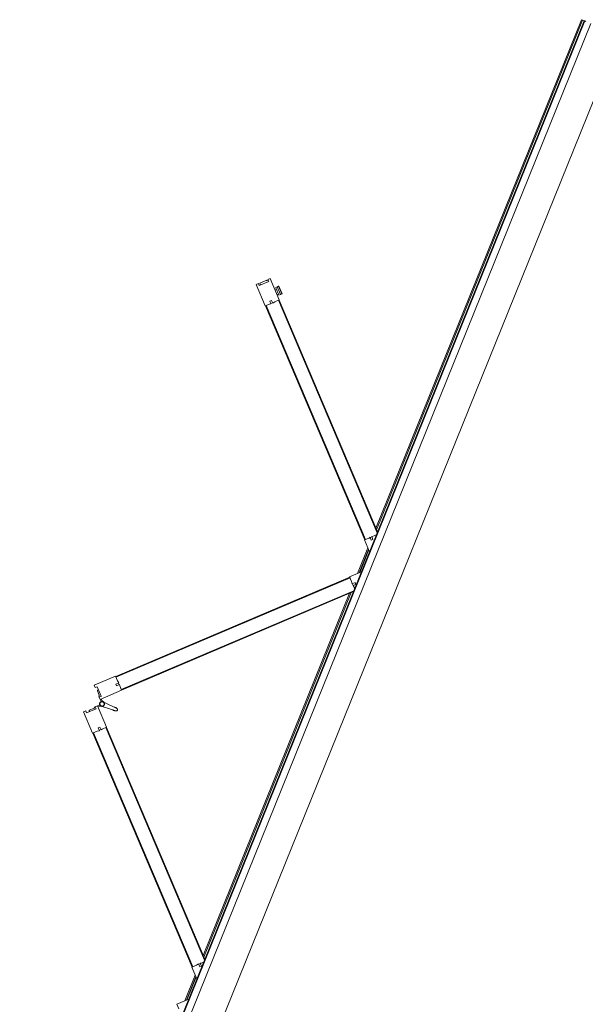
# Model space of a CAD drawing. Header units: millimetres. Extents: x 1512 to 2105, y 794 to 1149.
# Tile 126 of 256: x 1673.3 to 1675.15, y 1072.95 to 1076.16. Entities that reach past the tile are written whole.
import ezdxf

# ---------------------------------------------------------------- set-up
doc = ezdxf.new("R2010")
doc.units = ezdxf.units.MM
doc.layers.add('A-DOOR', color=31, linetype='Continuous', lineweight=9)

# ---------------------------------------------------------------- blocks, each defined once
blk = doc.blocks.new('5-panel_Bi-fold_external_door_10806 - Type 1-225860-همکف')
at = {"layer": 'A-DOOR'}
for p, q in [((-0.1205, 0.7449), (-0.1742, 0.6912)), ((-0.1148, 0.7393), (-0.1205, 0.7449)), ((-0.1198, 0.7343), (-0.1148, 0.7393)), ((-0.0274, 0.7449), (-0.033, 0.7393)), ((-0.033, 0.7393), (-0.0281, 0.7343)), ((0.0264, 0.6912), (-0.0274, 0.7449)), ((1.3827, 0.745), (1.3289, 0.6912)), ((1.3884, 0.7393), (1.3827, 0.745)), ((1.3834, 0.7343), (1.3884, 0.7393)), ((-0.1389, 0.6558), (-0.0851, 0.7096)), ((-0.0957, 0.7103), (-0.1198, 0.7343)), ((-0.1103, 0.7284), (-0.112, 0.7266)), ((-0.1103, 0.7284), (-0.112, 0.7266)), ((-0.1103, 0.7284), (-0.112, 0.7266)), ((-0.097, 0.7173), (-0.1081, 0.7284)), ((-0.0908, 0.7153), (-0.0957, 0.7103)), ((-0.0909, 0.7151), (-0.0924, 0.7165)), ((-0.0851, 0.7096), (-0.0908, 0.7153)), ((-0.0879, 0.7068), (-0.0837, 0.7025)), ((-0.0797, 0.7039), (-0.0853, 0.7094)), ((-0.0625, 0.7094), (-0.0681, 0.7039)), ((-0.0642, 0.7025), (-0.0599, 0.7068)), ((-0.0571, 0.7153), (-0.0627, 0.7096)), ((-0.0627, 0.7096), (-0.009, 0.6558)), ((-0.0521, 0.7103), (-0.0571, 0.7153)), ((-0.0554, 0.7165), (-0.0569, 0.7151)), ((-0.0281, 0.7343), (-0.0521, 0.7103)), ((-0.0397, 0.7284), (-0.0508, 0.7173)), ((-0.0358, 0.7266), (-0.0376, 0.7284)), ((-0.0358, 0.7266), (-0.0376, 0.7284)), ((-0.0358, 0.7266), (-0.0376, 0.7284)), ((1.3643, 0.6559), (1.418, 0.7096)), ((1.4074, 0.7103), (1.3834, 0.7343)), ((1.3912, 0.7354), (1.3868, 0.731)), ((1.4085, 0.7181), (1.3912, 0.7354)), ((1.4069, 0.7165), (1.4085, 0.7181)), ((1.4103, 0.7131), (1.4069, 0.7165)), ((1.4124, 0.7153), (1.4074, 0.7103)), ((1.418, 0.7096), (1.4124, 0.7153)), ((-0.7598, 0.1042), (-0.1735, 0.6905)), ((-0.7584, 0.1027), (-0.1721, 0.6891)), ((-0.1742, 0.6912), (-0.1627, 0.6797)), ((-0.1735, 0.6905), (-0.1721, 0.6891)), ((-0.1627, 0.6797), (-0.158, 0.6731)), ((-0.158, 0.6731), (-0.1507, 0.6804)), ((-0.1464, 0.6762), (-0.1536, 0.6691)), ((-0.1507, 0.6804), (-0.1464, 0.6762)), ((-0.0812, 0.695), (-0.0779, 0.648)), ((-0.0699, 0.648), (-0.0666, 0.695)), ((-0.0674, 0.7031), (-0.0676, 0.7033)), ((-0.0674, 0.7031), (-0.0676, 0.7033)), ((-0.0674, 0.7031), (-0.0676, 0.7033)), ((-0.0674, 0.7031), (-0.0676, 0.7033)), ((-0.0674, 0.7031), (-0.0676, 0.7033)), ((-0.0674, 0.7031), (-0.0676, 0.7033)), ((-0.0674, 0.7031), (-0.0676, 0.7033)), ((-0.0674, 0.7031), (-0.0676, 0.7033)), ((-0.0674, 0.7031), (-0.0676, 0.7033)), ((-0.0014, 0.6762), (0.0029, 0.6804)), ((0.0057, 0.6691), (-0.0014, 0.6762)), ((0.0029, 0.6804), (0.0102, 0.6731)), ((0.0102, 0.6731), (0.0148, 0.6797)), ((0.0148, 0.6797), (0.0264, 0.6912)), ((0.0243, 0.6891), (0.0257, 0.6905)), ((0.0243, 0.6891), (0.6106, 0.1027)), ((0.0257, 0.6905), (0.612, 0.1042)), ((1.3297, 0.6905), (0.7433, 0.1042)), ((1.3311, 0.6891), (0.7447, 0.1028)), ((1.3289, 0.6912), (1.3401, 0.6801)), ((1.3297, 0.6905), (1.3311, 0.6891)), ((1.3401, 0.6801), (1.3422, 0.6765)), ((1.3422, 0.6765), (1.3493, 0.6836)), ((1.3429, 0.6773), (1.3472, 0.673)), ((1.3535, 0.6794), (1.3462, 0.672)), ((1.3493, 0.6836), (1.3535, 0.6794)), ((1.3943, 0.6788), (1.381, 0.6655)), ((1.4015, 0.6781), (1.3824, 0.659)), ((1.3855, 0.6559), (1.4046, 0.675)), ((1.3855, 0.6559), (1.4046, 0.675)), ((1.3943, 0.6788), (1.3907, 0.6823)), ((1.3943, 0.6788), (1.3976, 0.682)), ((1.3976, 0.682), (1.4015, 0.6781)), ((1.4015, 0.6781), (1.4024, 0.6772)), ((1.4024, 0.6772), (1.4046, 0.675)), ((1.4046, 0.675), (1.4052, 0.6744)), ((-0.7235, 0.0755), (-0.141, 0.658)), ((-0.7207, 0.0755), (-0.1396, 0.6566)), ((-0.1571, 0.6741), (-0.1528, 0.6698)), ((-0.1536, 0.6691), (-0.15, 0.667)), ((-0.15, 0.667), (-0.1389, 0.6558)), ((-0.141, 0.658), (-0.1396, 0.6566)), ((-0.0796, 0.6523), (-0.0777, 0.647)), ((-0.0796, 0.6523), (-0.0779, 0.648)), ((-0.0777, 0.647), (-0.0796, 0.6523)), ((-0.0777, 0.647), (-0.0779, 0.648)), ((-0.0701, 0.647), (-0.0683, 0.6523)), ((-0.0683, 0.6523), (-0.0701, 0.647)), ((-0.0701, 0.647), (-0.07, 0.6474)), ((-0.0683, 0.6523), (-0.0699, 0.648)), ((-0.009, 0.6558), (0.0022, 0.667)), ((-0.0083, 0.6566), (-0.0069, 0.658)), ((-0.0083, 0.6566), (0.5728, 0.0755)), ((-0.0069, 0.658), (0.5757, 0.0755)), ((0.0022, 0.667), (0.0057, 0.6691)), ((0.005, 0.6698), (0.0092, 0.6741)), ((1.3622, 0.658), (0.7797, 0.0755)), ((1.3636, 0.6566), (0.7825, 0.0755)), ((1.3462, 0.672), (1.3528, 0.6674)), ((1.3528, 0.6674), (1.3643, 0.6559)), ((1.3622, 0.658), (1.3636, 0.6566)), ((1.3775, 0.669), (1.381, 0.6655)), ((1.3785, 0.6629), (1.381, 0.6655)), ((1.3824, 0.659), (1.3785, 0.6629)), ((1.3833, 0.6581), (1.3824, 0.659)), ((1.3855, 0.6559), (1.3833, 0.6581)), ((1.3861, 0.6553), (1.3855, 0.6559)), ((1.3861, 0.6553), (1.4052, 0.6744)), ((-0.8905, 0.1049), (-0.902, 0.0933)), ((-0.861, 0.0755), (-0.8905, 0.1049)), ((-0.7605, 0.1049), (-0.7899, 0.0755)), ((-0.749, 0.0933), (-0.7605, 0.1049)), ((-0.7584, 0.1027), (-0.7598, 0.1042)), ((0.6127, 0.1049), (0.6012, 0.0933)), ((0.612, 0.1042), (0.6106, 0.1027)), ((0.6421, 0.0755), (0.6127, 0.1049)), ((0.7426, 0.1049), (0.7132, 0.0755)), ((0.7538, 0.0937), (0.7426, 0.1049)), ((0.7447, 0.1028), (0.7433, 0.1042)), ((2.581, 0.0759), (-2.331, 0.0759)), ((2.581, 0.0737), (-2.331, 0.0737)), ((-0.7803, 0.0851), (-0.8707, 0.0851)), ((-0.8667, 0.0811), (-0.7843, 0.0811)), ((-0.788, 0.0796), (-0.863, 0.0796)), ((-0.7498, 0.0814), (-0.7424, 0.0887)), ((-0.7455, 0.0771), (-0.7498, 0.0814)), ((-0.7424, 0.0887), (-0.749, 0.0933)), ((-0.7384, 0.0842), (-0.7455, 0.0771)), ((-0.7391, 0.0835), (-0.7434, 0.0877)), ((-0.7363, 0.0807), (-0.7384, 0.0842)), ((-0.7311, 0.0755), (-0.7363, 0.0807)), ((-0.715, 0.0811), (0.5672, 0.0811)), ((0.5632, 0.0851), (-0.711, 0.0851)), ((0.5885, 0.0807), (0.5833, 0.0755)), ((0.5906, 0.0842), (0.5885, 0.0807)), ((0.5977, 0.0771), (0.5906, 0.0842)), ((0.5956, 0.0877), (0.5913, 0.0835)), ((0.6012, 0.0933), (0.5946, 0.0887)), ((0.5946, 0.0887), (0.6019, 0.0814)), ((0.6019, 0.0814), (0.5977, 0.0771)), ((0.7228, 0.0851), (0.6325, 0.0851)), ((0.6365, 0.0811), (0.7188, 0.0811)), ((0.7152, 0.0796), (0.6402, 0.0796)), ((0.7502, 0.0846), (0.7573, 0.0917)), ((0.7545, 0.0803), (0.7502, 0.0846)), ((0.7573, 0.0917), (0.7538, 0.0937)), ((0.7618, 0.0877), (0.7545, 0.0803)), ((0.7608, 0.0867), (0.7566, 0.0909)), ((0.7664, 0.0811), (0.7618, 0.0877)), ((0.772, 0.0755), (0.7664, 0.0811)), ((0.7881, 0.0811), (2.581, 0.0811)), ((2.581, 0.0851), (0.7921, 0.0851)), ((2.581, 0.0851), (2.581, 0.0811)), ((2.581, 0.0811), (2.581, 0.0801)), ((2.581, 0.0801), (2.581, 0.0755)), ((2.581, 0.0759), (2.581, 0.0755)), ((2.581, 0.0755), (2.581, 0.0743)), ((2.581, 0.0743), (2.581, 0.0737)), ((2.581, 0.0737), (2.581, 0.0693)), ((-2.331, 0.0516), (2.581, 0.0516)), ((-2.331, -0.05), (2.581, -0.05))]:
    blk.add_line(p, q, dxfattribs=at)
at = {"layer": 'A-DOOR', "flags": 128}
for points in [[(-0.0739, 0.7063), (-0.0742, 0.7063), (-0.0746, 0.7063), (-0.0749, 0.7063), (-0.0752, 0.7062), (-0.0755, 0.7062), (-0.0758, 0.7061), (-0.0761, 0.706), (-0.0764, 0.7059), (-0.0767, 0.7058), (-0.077, 0.7057), (-0.0773, 0.7056), (-0.0776, 0.7054), (-0.0779, 0.7053), (-0.0782, 0.7051), (-0.0784, 0.7049), (-0.0787, 0.7048), (-0.0789, 0.7046), (-0.0792, 0.7044), (-0.0794, 0.7041), (-0.0797, 0.7039), (-0.0799, 0.7037), (-0.0801, 0.7034), (-0.0803, 0.7032), (-0.0805, 0.7029), (-0.0806, 0.7027), (-0.0808, 0.7024), (-0.081, 0.7021), (-0.0811, 0.7018), (-0.0812, 0.7015), (-0.0814, 0.7012), (-0.0815, 0.7009), (-0.0816, 0.7006), (-0.0817, 0.7003), (-0.0817, 0.7), (-0.0818, 0.6997), (-0.0818, 0.6994), (-0.0819, 0.6991), (-0.0819, 0.6987), (-0.0819, 0.6984), (-0.0819, 0.6981), (-0.0819, 0.6978), (-0.0819, 0.6975), (-0.0818, 0.6972), (-0.0818, 0.6968), (-0.0817, 0.6965), (-0.0816, 0.6962), (-0.0815, 0.6959), (-0.0814, 0.6956), (-0.0813, 0.6953), (-0.0812, 0.695), (-0.0811, 0.6947), (-0.0809, 0.6944), (-0.0807, 0.6942), (-0.0806, 0.6939), (-0.0804, 0.6936), (-0.0802, 0.6934), (-0.08, 0.6931), (-0.0798, 0.6929), (-0.0796, 0.6927), (-0.0793, 0.6924), (-0.0791, 0.6922), (-0.0788, 0.692), (-0.0786, 0.6918), (-0.0783, 0.6917), (-0.078, 0.6915), (-0.0778, 0.6913), (-0.0775, 0.6912), (-0.0772, 0.691)], [(-0.0739, 0.7063), (-0.0742, 0.7063), (-0.0746, 0.7063), (-0.0749, 0.7063), (-0.0752, 0.7062), (-0.0755, 0.7062), (-0.0758, 0.7061), (-0.0761, 0.706), (-0.0764, 0.7059), (-0.0767, 0.7058), (-0.077, 0.7057), (-0.0773, 0.7056), (-0.0776, 0.7054), (-0.0779, 0.7053), (-0.0782, 0.7051), (-0.0784, 0.7049), (-0.0787, 0.7048), (-0.0789, 0.7046), (-0.0792, 0.7044), (-0.0794, 0.7041), (-0.0797, 0.7039), (-0.0799, 0.7037), (-0.0801, 0.7034), (-0.0803, 0.7032), (-0.0805, 0.7029), (-0.0806, 0.7027), (-0.0808, 0.7024), (-0.081, 0.7021), (-0.0811, 0.7018), (-0.0812, 0.7015), (-0.0814, 0.7012), (-0.0815, 0.7009), (-0.0816, 0.7006), (-0.0817, 0.7003), (-0.0817, 0.7), (-0.0818, 0.6997), (-0.0818, 0.6994), (-0.0819, 0.6991), (-0.0819, 0.6987), (-0.0819, 0.6984), (-0.0819, 0.6981), (-0.0819, 0.6978), (-0.0819, 0.6975), (-0.0818, 0.6972), (-0.0818, 0.6968), (-0.0817, 0.6965), (-0.0816, 0.6962), (-0.0815, 0.6959), (-0.0814, 0.6956), (-0.0813, 0.6953), (-0.0812, 0.695), (-0.0811, 0.6947), (-0.0809, 0.6944), (-0.0807, 0.6942), (-0.0806, 0.6939), (-0.0804, 0.6936), (-0.0802, 0.6934), (-0.08, 0.6931), (-0.0798, 0.6929), (-0.0796, 0.6927), (-0.0793, 0.6924), (-0.0791, 0.6922), (-0.0788, 0.692), (-0.0786, 0.6918), (-0.0783, 0.6917), (-0.078, 0.6915), (-0.0778, 0.6913), (-0.0775, 0.6912), (-0.0772, 0.691), (-0.0769, 0.6909), (-0.0766, 0.6908), (-0.0763, 0.6907), (-0.076, 0.6906), (-0.0757, 0.6905), (-0.0754, 0.6905), (-0.075, 0.6904), (-0.0747, 0.6904), (-0.0744, 0.6904), (-0.0741, 0.6903), (-0.0739, 0.6903)], [(-0.0739, 0.7063), (-0.0742, 0.7063), (-0.0746, 0.7063), (-0.0749, 0.7063), (-0.0752, 0.7062), (-0.0755, 0.7062), (-0.0758, 0.7061), (-0.0761, 0.706), (-0.0764, 0.7059), (-0.0767, 0.7058), (-0.077, 0.7057), (-0.0773, 0.7056), (-0.0776, 0.7054), (-0.0779, 0.7053), (-0.0782, 0.7051), (-0.0784, 0.7049), (-0.0787, 0.7048), (-0.0789, 0.7046), (-0.0792, 0.7044), (-0.0794, 0.7041), (-0.0797, 0.7039), (-0.0799, 0.7037), (-0.0801, 0.7034), (-0.0803, 0.7032), (-0.0805, 0.7029), (-0.0806, 0.7027), (-0.0808, 0.7024), (-0.081, 0.7021), (-0.0811, 0.7018), (-0.0812, 0.7015), (-0.0814, 0.7012), (-0.0815, 0.7009), (-0.0816, 0.7006), (-0.0817, 0.7003), (-0.0817, 0.7), (-0.0818, 0.6997), (-0.0818, 0.6994), (-0.0819, 0.6991), (-0.0819, 0.6987), (-0.0819, 0.6984), (-0.0819, 0.6981), (-0.0819, 0.6978), (-0.0819, 0.6975), (-0.0818, 0.6972), (-0.0818, 0.6968), (-0.0817, 0.6965), (-0.0816, 0.6962), (-0.0815, 0.6959), (-0.0814, 0.6956), (-0.0813, 0.6953), (-0.0812, 0.695), (-0.0811, 0.6947), (-0.0809, 0.6944), (-0.0807, 0.6942), (-0.0806, 0.6939), (-0.0804, 0.6936), (-0.0802, 0.6934), (-0.08, 0.6931), (-0.0798, 0.6929), (-0.0796, 0.6927), (-0.0793, 0.6924), (-0.0791, 0.6922), (-0.0788, 0.692), (-0.0786, 0.6918), (-0.0783, 0.6917), (-0.078, 0.6915), (-0.0778, 0.6913), (-0.0775, 0.6912), (-0.0772, 0.691)], [(-0.0739, 0.7063), (-0.0742, 0.7063), (-0.0746, 0.7063), (-0.0749, 0.7063), (-0.0752, 0.7062), (-0.0755, 0.7062), (-0.0758, 0.7061), (-0.0761, 0.706), (-0.0764, 0.7059), (-0.0767, 0.7058), (-0.077, 0.7057), (-0.0773, 0.7056), (-0.0776, 0.7054), (-0.0779, 0.7053), (-0.0782, 0.7051), (-0.0784, 0.7049), (-0.0787, 0.7048), (-0.0789, 0.7046), (-0.0792, 0.7044), (-0.0794, 0.7041), (-0.0797, 0.7039), (-0.0799, 0.7037), (-0.0801, 0.7034), (-0.0803, 0.7032), (-0.0805, 0.7029), (-0.0806, 0.7027), (-0.0808, 0.7024), (-0.081, 0.7021), (-0.0811, 0.7018), (-0.0812, 0.7015), (-0.0814, 0.7012), (-0.0815, 0.7009), (-0.0816, 0.7006), (-0.0817, 0.7003), (-0.0817, 0.7), (-0.0818, 0.6997), (-0.0818, 0.6994), (-0.0819, 0.6991), (-0.0819, 0.6987), (-0.0819, 0.6984), (-0.0819, 0.6981), (-0.0819, 0.6978), (-0.0819, 0.6975), (-0.0818, 0.6972), (-0.0818, 0.6968), (-0.0817, 0.6965), (-0.0816, 0.6962), (-0.0815, 0.6959), (-0.0814, 0.6956), (-0.0813, 0.6953), (-0.0812, 0.695), (-0.0811, 0.6947), (-0.0809, 0.6944), (-0.0807, 0.6942), (-0.0806, 0.6939), (-0.0804, 0.6936), (-0.0802, 0.6934), (-0.08, 0.6931), (-0.0798, 0.6929), (-0.0796, 0.6927), (-0.0793, 0.6924), (-0.0791, 0.6922), (-0.0788, 0.692), (-0.0786, 0.6918), (-0.0783, 0.6917), (-0.078, 0.6915), (-0.0778, 0.6913), (-0.0775, 0.6912), (-0.0772, 0.691)], [(-0.0739, 0.7063), (-0.0742, 0.7063), (-0.0746, 0.7063), (-0.0749, 0.7063), (-0.0752, 0.7062), (-0.0755, 0.7062), (-0.0758, 0.7061), (-0.0761, 0.706), (-0.0764, 0.7059), (-0.0767, 0.7058), (-0.077, 0.7057), (-0.0773, 0.7056), (-0.0776, 0.7054), (-0.0779, 0.7053), (-0.0782, 0.7051), (-0.0784, 0.7049), (-0.0787, 0.7048), (-0.0789, 0.7046), (-0.0792, 0.7044), (-0.0794, 0.7041), (-0.0797, 0.7039), (-0.0799, 0.7037), (-0.0801, 0.7034), (-0.0803, 0.7032), (-0.0805, 0.7029), (-0.0806, 0.7027), (-0.0808, 0.7024), (-0.081, 0.7021), (-0.0811, 0.7018), (-0.0812, 0.7015), (-0.0814, 0.7012), (-0.0815, 0.7009), (-0.0816, 0.7006), (-0.0817, 0.7003), (-0.0817, 0.7), (-0.0818, 0.6997), (-0.0818, 0.6994), (-0.0819, 0.6991), (-0.0819, 0.6987), (-0.0819, 0.6984), (-0.0819, 0.6981), (-0.0819, 0.6978), (-0.0819, 0.6975), (-0.0818, 0.6972), (-0.0818, 0.6968), (-0.0817, 0.6965), (-0.0816, 0.6962), (-0.0815, 0.6959), (-0.0814, 0.6956), (-0.0813, 0.6953), (-0.0812, 0.695), (-0.0811, 0.6947), (-0.0809, 0.6944), (-0.0807, 0.6942), (-0.0806, 0.6939), (-0.0804, 0.6936), (-0.0802, 0.6934), (-0.08, 0.6931), (-0.0798, 0.6929), (-0.0796, 0.6927), (-0.0793, 0.6924), (-0.0791, 0.6922), (-0.0788, 0.692), (-0.0786, 0.6918), (-0.0783, 0.6917), (-0.078, 0.6915), (-0.0778, 0.6913), (-0.0775, 0.6912), (-0.0772, 0.691)], [(-0.0808, 0.7024), (-0.081, 0.7021), (-0.0811, 0.7018), (-0.0812, 0.7015), (-0.0814, 0.7012), (-0.0815, 0.7009), (-0.0816, 0.7006), (-0.0817, 0.7003), (-0.0817, 0.7), (-0.0818, 0.6997), (-0.0818, 0.6994), (-0.0819, 0.6991), (-0.0819, 0.6987), (-0.0819, 0.6984), (-0.0819, 0.6981), (-0.0819, 0.6978), (-0.0819, 0.6975), (-0.0818, 0.6972), (-0.0818, 0.6968), (-0.0817, 0.6965), (-0.0816, 0.6962), (-0.0815, 0.6959), (-0.0814, 0.6956), (-0.0813, 0.6953)], [(-0.081, 0.7021), (-0.0811, 0.7018), (-0.0812, 0.7015), (-0.0814, 0.7012), (-0.0815, 0.7009), (-0.0816, 0.7006), (-0.0817, 0.7003), (-0.0817, 0.7), (-0.0818, 0.6997), (-0.0818, 0.6994), (-0.0819, 0.6991), (-0.0819, 0.6987), (-0.0819, 0.6984), (-0.0819, 0.6981), (-0.0819, 0.6978), (-0.0819, 0.6975), (-0.0818, 0.6972), (-0.0818, 0.6968), (-0.0817, 0.6965), (-0.0816, 0.6962), (-0.0815, 0.6959), (-0.0814, 0.6956), (-0.0813, 0.6953)], [(-0.081, 0.7021), (-0.0811, 0.7018), (-0.0812, 0.7015), (-0.0814, 0.7012), (-0.0815, 0.7009), (-0.0816, 0.7006), (-0.0817, 0.7003), (-0.0817, 0.7), (-0.0818, 0.6997), (-0.0818, 0.6994), (-0.0819, 0.6991), (-0.0819, 0.6987), (-0.0819, 0.6984), (-0.0819, 0.6981), (-0.0819, 0.6978), (-0.0819, 0.6975), (-0.0818, 0.6972), (-0.0818, 0.6968), (-0.0817, 0.6965), (-0.0816, 0.6962), (-0.0815, 0.6959), (-0.0814, 0.6956), (-0.0813, 0.6953)], [(-0.081, 0.7021), (-0.0811, 0.7018), (-0.0812, 0.7015), (-0.0814, 0.7012), (-0.0815, 0.7009), (-0.0816, 0.7006), (-0.0817, 0.7003), (-0.0817, 0.7), (-0.0818, 0.6997), (-0.0818, 0.6994), (-0.0819, 0.6991), (-0.0819, 0.6987), (-0.0819, 0.6984), (-0.0819, 0.6981), (-0.0819, 0.6978), (-0.0819, 0.6975), (-0.0818, 0.6972), (-0.0818, 0.6968), (-0.0817, 0.6965), (-0.0816, 0.6962), (-0.0815, 0.6959), (-0.0814, 0.6956), (-0.0813, 0.6953)], [(-0.081, 0.7021), (-0.0811, 0.7018), (-0.0812, 0.7015), (-0.0814, 0.7012), (-0.0815, 0.7009), (-0.0816, 0.7006), (-0.0817, 0.7003), (-0.0817, 0.7), (-0.0818, 0.6997), (-0.0818, 0.6994), (-0.0819, 0.6991), (-0.0819, 0.6987), (-0.0819, 0.6984), (-0.0819, 0.6981), (-0.0819, 0.6978), (-0.0819, 0.6975), (-0.0818, 0.6972), (-0.0818, 0.6968), (-0.0817, 0.6965), (-0.0816, 0.6962), (-0.0815, 0.6959), (-0.0814, 0.6956), (-0.0813, 0.6953)], [(-0.081, 0.7021), (-0.0811, 0.7018), (-0.0812, 0.7015), (-0.0814, 0.7012), (-0.0815, 0.7009), (-0.0816, 0.7006), (-0.0817, 0.7003), (-0.0817, 0.7), (-0.0818, 0.6997), (-0.0818, 0.6994), (-0.0819, 0.6991), (-0.0819, 0.6987), (-0.0819, 0.6984), (-0.0819, 0.6981), (-0.0819, 0.6978), (-0.0819, 0.6975), (-0.0818, 0.6972), (-0.0818, 0.6968), (-0.0817, 0.6965), (-0.0816, 0.6962), (-0.0815, 0.6959), (-0.0814, 0.6956), (-0.0813, 0.6953)], [(-0.081, 0.7021), (-0.0811, 0.7018), (-0.0812, 0.7015), (-0.0814, 0.7012), (-0.0815, 0.7009), (-0.0816, 0.7006), (-0.0817, 0.7003), (-0.0817, 0.7), (-0.0818, 0.6997), (-0.0818, 0.6994), (-0.0819, 0.6991), (-0.0819, 0.6987), (-0.0819, 0.6984), (-0.0819, 0.6981), (-0.0819, 0.6978), (-0.0819, 0.6975), (-0.0818, 0.6972), (-0.0818, 0.6968), (-0.0817, 0.6965), (-0.0816, 0.6962), (-0.0815, 0.6959), (-0.0814, 0.6956), (-0.0813, 0.6953)], [(-0.081, 0.7021), (-0.0811, 0.7018), (-0.0812, 0.7015), (-0.0814, 0.7012), (-0.0815, 0.7009), (-0.0816, 0.7006), (-0.0817, 0.7003), (-0.0817, 0.7), (-0.0818, 0.6997), (-0.0818, 0.6994), (-0.0819, 0.6991), (-0.0819, 0.6987), (-0.0819, 0.6984), (-0.0819, 0.6981), (-0.0819, 0.6978), (-0.0819, 0.6975), (-0.0818, 0.6972), (-0.0818, 0.6968), (-0.0817, 0.6965), (-0.0816, 0.6962), (-0.0815, 0.6959), (-0.0814, 0.6956), (-0.0813, 0.6953)], [(-0.081, 0.7021), (-0.0811, 0.7018), (-0.0812, 0.7015), (-0.0814, 0.7012), (-0.0815, 0.7009), (-0.0816, 0.7006), (-0.0817, 0.7003), (-0.0817, 0.7), (-0.0818, 0.6997), (-0.0818, 0.6994), (-0.0819, 0.6991), (-0.0819, 0.6987), (-0.0819, 0.6984), (-0.0819, 0.6981), (-0.0819, 0.6978), (-0.0819, 0.6975), (-0.0818, 0.6972), (-0.0818, 0.6968), (-0.0817, 0.6965), (-0.0816, 0.6962), (-0.0815, 0.6959), (-0.0814, 0.6956), (-0.0813, 0.6953)], [(-0.0742, 0.7063), (-0.0746, 0.7063), (-0.0749, 0.7063), (-0.0752, 0.7062), (-0.0755, 0.7062), (-0.0758, 0.7061), (-0.0761, 0.706), (-0.0764, 0.7059), (-0.0767, 0.7058), (-0.077, 0.7057), (-0.0773, 0.7056), (-0.0776, 0.7054), (-0.0779, 0.7053), (-0.0782, 0.7051), (-0.0784, 0.7049), (-0.0787, 0.7048), (-0.0789, 0.7046), (-0.0792, 0.7044), (-0.0794, 0.7041), (-0.0797, 0.7039), (-0.0799, 0.7037), (-0.0801, 0.7034), (-0.0803, 0.7032), (-0.0805, 0.7029)], [(-0.0742, 0.7063), (-0.0746, 0.7063), (-0.0749, 0.7063), (-0.0752, 0.7062), (-0.0755, 0.7062), (-0.0758, 0.7061), (-0.0761, 0.706), (-0.0764, 0.7059), (-0.0767, 0.7058), (-0.077, 0.7057), (-0.0773, 0.7056), (-0.0776, 0.7054), (-0.0779, 0.7053), (-0.0782, 0.7051), (-0.0784, 0.7049), (-0.0787, 0.7048), (-0.0789, 0.7046), (-0.0792, 0.7044), (-0.0794, 0.7041), (-0.0797, 0.7039), (-0.0799, 0.7037), (-0.0801, 0.7034), (-0.0803, 0.7032), (-0.0805, 0.7029)], [(-0.0742, 0.7063), (-0.0746, 0.7063), (-0.0749, 0.7063), (-0.0752, 0.7062), (-0.0755, 0.7062), (-0.0758, 0.7061), (-0.0761, 0.706), (-0.0764, 0.7059), (-0.0767, 0.7058), (-0.077, 0.7057), (-0.0773, 0.7056), (-0.0776, 0.7054), (-0.0779, 0.7053), (-0.0782, 0.7051), (-0.0784, 0.7049), (-0.0787, 0.7048), (-0.0789, 0.7046), (-0.0792, 0.7044), (-0.0794, 0.7041), (-0.0797, 0.7039), (-0.0799, 0.7037), (-0.0801, 0.7034), (-0.0803, 0.7032), (-0.0805, 0.7029)], [(-0.0742, 0.7063), (-0.0746, 0.7063), (-0.0749, 0.7063), (-0.0752, 0.7062), (-0.0755, 0.7062), (-0.0758, 0.7061), (-0.0761, 0.706), (-0.0764, 0.7059), (-0.0767, 0.7058), (-0.077, 0.7057), (-0.0773, 0.7056), (-0.0776, 0.7054), (-0.0779, 0.7053), (-0.0782, 0.7051), (-0.0784, 0.7049), (-0.0787, 0.7048), (-0.0789, 0.7046), (-0.0792, 0.7044), (-0.0794, 0.7041), (-0.0797, 0.7039), (-0.0799, 0.7037), (-0.0801, 0.7034), (-0.0803, 0.7032), (-0.0805, 0.7029)], [(-0.0742, 0.7063), (-0.0746, 0.7063), (-0.0749, 0.7063), (-0.0752, 0.7062), (-0.0755, 0.7062), (-0.0758, 0.7061), (-0.0761, 0.706), (-0.0764, 0.7059), (-0.0767, 0.7058), (-0.077, 0.7057), (-0.0773, 0.7056), (-0.0776, 0.7054), (-0.0779, 0.7053), (-0.0782, 0.7051), (-0.0784, 0.7049), (-0.0787, 0.7048), (-0.0789, 0.7046), (-0.0792, 0.7044), (-0.0794, 0.7041), (-0.0797, 0.7039), (-0.0799, 0.7037), (-0.0801, 0.7034), (-0.0803, 0.7032), (-0.0805, 0.7029)], [(-0.0742, 0.7063), (-0.0746, 0.7063), (-0.0749, 0.7063), (-0.0752, 0.7062), (-0.0755, 0.7062), (-0.0758, 0.7061), (-0.0761, 0.706), (-0.0764, 0.7059), (-0.0767, 0.7058), (-0.077, 0.7057), (-0.0773, 0.7056), (-0.0776, 0.7054), (-0.0779, 0.7053), (-0.0782, 0.7051), (-0.0784, 0.7049), (-0.0787, 0.7048), (-0.0789, 0.7046), (-0.0792, 0.7044), (-0.0794, 0.7041), (-0.0797, 0.7039), (-0.0799, 0.7037), (-0.0801, 0.7034), (-0.0803, 0.7032), (-0.0805, 0.7029)], [(-0.0742, 0.7063), (-0.0746, 0.7063), (-0.0749, 0.7063), (-0.0752, 0.7062), (-0.0755, 0.7062), (-0.0758, 0.7061), (-0.0761, 0.706), (-0.0764, 0.7059), (-0.0767, 0.7058), (-0.077, 0.7057), (-0.0773, 0.7056), (-0.0776, 0.7054), (-0.0779, 0.7053), (-0.0782, 0.7051), (-0.0784, 0.7049), (-0.0787, 0.7048), (-0.0789, 0.7046), (-0.0792, 0.7044), (-0.0794, 0.7041), (-0.0797, 0.7039), (-0.0799, 0.7037), (-0.0801, 0.7034), (-0.0803, 0.7032), (-0.0805, 0.7029)], [(-0.0742, 0.7063), (-0.0746, 0.7063), (-0.0749, 0.7063), (-0.0752, 0.7062), (-0.0755, 0.7062), (-0.0758, 0.7061), (-0.0761, 0.706), (-0.0764, 0.7059), (-0.0767, 0.7058), (-0.077, 0.7057), (-0.0773, 0.7056), (-0.0776, 0.7054), (-0.0779, 0.7053), (-0.0782, 0.7051), (-0.0784, 0.7049), (-0.0787, 0.7048), (-0.0789, 0.7046), (-0.0792, 0.7044), (-0.0794, 0.7041), (-0.0797, 0.7039), (-0.0799, 0.7037), (-0.0801, 0.7034), (-0.0803, 0.7032), (-0.0805, 0.7029)], [(-0.0742, 0.7063), (-0.0746, 0.7063), (-0.0749, 0.7063), (-0.0752, 0.7062), (-0.0755, 0.7062), (-0.0758, 0.7061), (-0.0761, 0.706), (-0.0764, 0.7059), (-0.0767, 0.7058), (-0.077, 0.7057), (-0.0773, 0.7056), (-0.0776, 0.7054), (-0.0779, 0.7053), (-0.0782, 0.7051), (-0.0784, 0.7049), (-0.0787, 0.7048), (-0.0789, 0.7046), (-0.0792, 0.7044), (-0.0794, 0.7041), (-0.0797, 0.7039), (-0.0799, 0.7037), (-0.0801, 0.7034), (-0.0803, 0.7032), (-0.0805, 0.7029)], [(-0.0769, 0.6909), (-0.0766, 0.6908), (-0.0763, 0.6907), (-0.076, 0.6906), (-0.0757, 0.6905), (-0.0754, 0.6905), (-0.075, 0.6904), (-0.0747, 0.6904), (-0.0744, 0.6904), (-0.0741, 0.6903), (-0.0739, 0.6903)], [(-0.0769, 0.6909), (-0.0766, 0.6908), (-0.0763, 0.6907), (-0.076, 0.6906), (-0.0757, 0.6905), (-0.0754, 0.6905), (-0.075, 0.6904), (-0.0747, 0.6904), (-0.0744, 0.6904), (-0.0741, 0.6903), (-0.0739, 0.6903)], [(-0.0769, 0.6909), (-0.0766, 0.6908), (-0.0763, 0.6907), (-0.076, 0.6906), (-0.0757, 0.6905), (-0.0754, 0.6905), (-0.075, 0.6904), (-0.0747, 0.6904), (-0.0744, 0.6904), (-0.0741, 0.6903), (-0.0739, 0.6903)], [(-0.0769, 0.6909), (-0.0766, 0.6908), (-0.0763, 0.6907), (-0.076, 0.6906), (-0.0757, 0.6905), (-0.0754, 0.6905), (-0.075, 0.6904), (-0.0747, 0.6904), (-0.0744, 0.6904), (-0.0741, 0.6903), (-0.0739, 0.6903)], [(-0.0681, 0.7038), (-0.0683, 0.704), (-0.0685, 0.7042), (-0.0688, 0.7045), (-0.069, 0.7047), (-0.0693, 0.7048), (-0.0695, 0.705), (-0.0698, 0.7052), (-0.0701, 0.7054), (-0.0704, 0.7055), (-0.0706, 0.7056), (-0.0709, 0.7058), (-0.0712, 0.7059), (-0.0715, 0.706), (-0.0718, 0.7061), (-0.0722, 0.7061), (-0.0725, 0.7062), (-0.0728, 0.7063), (-0.0731, 0.7063), (-0.0734, 0.7063), (-0.0737, 0.7063), (-0.0739, 0.7063)], [(-0.0739, 0.6903), (-0.0736, 0.6903), (-0.0733, 0.6904), (-0.073, 0.6904), (-0.0726, 0.6904), (-0.0723, 0.6905), (-0.072, 0.6906), (-0.0717, 0.6907), (-0.0714, 0.6907), (-0.0711, 0.6909), (-0.0708, 0.691), (-0.0705, 0.6911), (-0.0702, 0.6912), (-0.0699, 0.6914), (-0.0697, 0.6916), (-0.0694, 0.6917), (-0.0691, 0.6919), (-0.0689, 0.6921), (-0.0686, 0.6923), (-0.0684, 0.6925), (-0.0682, 0.6928), (-0.068, 0.693), (-0.0677, 0.6932), (-0.0676, 0.6935), (-0.0674, 0.6938), (-0.0672, 0.694), (-0.067, 0.6943), (-0.0669, 0.6946), (-0.0667, 0.6949), (-0.0666, 0.6951), (-0.0665, 0.6954), (-0.0663, 0.6957), (-0.0663, 0.696), (-0.0662, 0.6964), (-0.0661, 0.6967), (-0.066, 0.697), (-0.066, 0.6973), (-0.0659, 0.6976), (-0.0659, 0.6979), (-0.0659, 0.6983), (-0.0659, 0.6986), (-0.0659, 0.6989), (-0.066, 0.6992), (-0.066, 0.6995), (-0.0661, 0.6998), (-0.0661, 0.7002), (-0.0662, 0.7005), (-0.0663, 0.7008), (-0.0664, 0.7011), (-0.0665, 0.7014), (-0.0666, 0.7017), (-0.0668, 0.702), (-0.0669, 0.7022), (-0.0671, 0.7025), (-0.0673, 0.7028), (-0.0674, 0.7031), (-0.0676, 0.7033), (-0.0678, 0.7036), (-0.0681, 0.7038), (-0.0683, 0.704), (-0.0685, 0.7042), (-0.0688, 0.7045), (-0.069, 0.7047), (-0.0693, 0.7048), (-0.0695, 0.705), (-0.0698, 0.7052), (-0.0701, 0.7054), (-0.0704, 0.7055), (-0.0706, 0.7056), (-0.0709, 0.7058), (-0.0712, 0.7059), (-0.0715, 0.706), (-0.0718, 0.7061), (-0.0722, 0.7061), (-0.0725, 0.7062), (-0.0728, 0.7063), (-0.0731, 0.7063), (-0.0734, 0.7063), (-0.0737, 0.7063), (-0.0739, 0.7063)], [(-0.0681, 0.7038), (-0.0683, 0.704), (-0.0685, 0.7042), (-0.0688, 0.7045), (-0.069, 0.7047), (-0.0693, 0.7048), (-0.0695, 0.705), (-0.0698, 0.7052), (-0.0701, 0.7054), (-0.0704, 0.7055), (-0.0706, 0.7056), (-0.0709, 0.7058), (-0.0712, 0.7059), (-0.0715, 0.706), (-0.0718, 0.7061), (-0.0722, 0.7061), (-0.0725, 0.7062), (-0.0728, 0.7063), (-0.0731, 0.7063), (-0.0734, 0.7063), (-0.0737, 0.7063), (-0.0739, 0.7063)], [(-0.0681, 0.7038), (-0.0683, 0.704), (-0.0685, 0.7042), (-0.0688, 0.7045), (-0.069, 0.7047), (-0.0693, 0.7048), (-0.0695, 0.705), (-0.0698, 0.7052), (-0.0701, 0.7054), (-0.0704, 0.7055), (-0.0706, 0.7056), (-0.0709, 0.7058), (-0.0712, 0.7059), (-0.0715, 0.706), (-0.0718, 0.7061), (-0.0722, 0.7061), (-0.0725, 0.7062), (-0.0728, 0.7063), (-0.0731, 0.7063), (-0.0734, 0.7063), (-0.0737, 0.7063), (-0.0739, 0.7063)], [(-0.0681, 0.7038), (-0.0683, 0.704), (-0.0685, 0.7042), (-0.0688, 0.7045), (-0.069, 0.7047), (-0.0693, 0.7048), (-0.0695, 0.705), (-0.0698, 0.7052), (-0.0701, 0.7054), (-0.0704, 0.7055), (-0.0706, 0.7056), (-0.0709, 0.7058), (-0.0712, 0.7059), (-0.0715, 0.706), (-0.0718, 0.7061), (-0.0722, 0.7061), (-0.0725, 0.7062), (-0.0728, 0.7063), (-0.0731, 0.7063), (-0.0734, 0.7063), (-0.0737, 0.7063), (-0.0739, 0.7063)], [(-0.0739, 0.6903), (-0.0736, 0.6903), (-0.0733, 0.6904), (-0.073, 0.6904), (-0.0726, 0.6904), (-0.0723, 0.6905), (-0.072, 0.6906), (-0.0717, 0.6907), (-0.0714, 0.6907), (-0.0711, 0.6909), (-0.0708, 0.691), (-0.0705, 0.6911), (-0.0702, 0.6912), (-0.0699, 0.6914), (-0.0697, 0.6916), (-0.0694, 0.6917), (-0.0691, 0.6919), (-0.0689, 0.6921), (-0.0686, 0.6923), (-0.0684, 0.6925), (-0.0682, 0.6928), (-0.068, 0.693), (-0.0677, 0.6932), (-0.0676, 0.6935), (-0.0674, 0.6938), (-0.0672, 0.694), (-0.067, 0.6943), (-0.0669, 0.6946), (-0.0667, 0.6949), (-0.0666, 0.6951), (-0.0665, 0.6954), (-0.0663, 0.6957), (-0.0663, 0.696), (-0.0662, 0.6964), (-0.0661, 0.6967), (-0.066, 0.697), (-0.066, 0.6973), (-0.0659, 0.6976), (-0.0659, 0.6979), (-0.0659, 0.6983), (-0.0659, 0.6986), (-0.0659, 0.6989), (-0.066, 0.6992), (-0.066, 0.6995), (-0.0661, 0.6998), (-0.0661, 0.7002), (-0.0662, 0.7005), (-0.0663, 0.7008), (-0.0664, 0.7011), (-0.0665, 0.7014), (-0.0666, 0.7017), (-0.0668, 0.702), (-0.0669, 0.7022), (-0.0671, 0.7025), (-0.0673, 0.7028), (-0.0674, 0.7031), (-0.0676, 0.7033)], [(-0.0739, 0.6903), (-0.0736, 0.6903), (-0.0733, 0.6904), (-0.073, 0.6904), (-0.0726, 0.6904), (-0.0723, 0.6905), (-0.072, 0.6906), (-0.0717, 0.6907), (-0.0714, 0.6907), (-0.0711, 0.6909), (-0.0708, 0.691), (-0.0705, 0.6911), (-0.0702, 0.6912), (-0.0699, 0.6914), (-0.0697, 0.6916), (-0.0694, 0.6917), (-0.0691, 0.6919), (-0.0689, 0.6921), (-0.0686, 0.6923), (-0.0684, 0.6925), (-0.0682, 0.6928), (-0.068, 0.693), (-0.0677, 0.6932), (-0.0676, 0.6935), (-0.0674, 0.6938), (-0.0672, 0.694), (-0.067, 0.6943), (-0.0669, 0.6946), (-0.0667, 0.6949), (-0.0666, 0.6951), (-0.0665, 0.6954), (-0.0663, 0.6957), (-0.0663, 0.696), (-0.0662, 0.6964), (-0.0661, 0.6967), (-0.066, 0.697), (-0.066, 0.6973), (-0.0659, 0.6976), (-0.0659, 0.6979), (-0.0659, 0.6983), (-0.0659, 0.6986), (-0.0659, 0.6989), (-0.066, 0.6992), (-0.066, 0.6995), (-0.0661, 0.6998), (-0.0661, 0.7002), (-0.0662, 0.7005), (-0.0663, 0.7008), (-0.0664, 0.7011), (-0.0665, 0.7014), (-0.0666, 0.7017), (-0.0668, 0.702), (-0.0669, 0.7022), (-0.0671, 0.7025), (-0.0673, 0.7028), (-0.0674, 0.7031), (-0.0676, 0.7033)], [(-0.0739, 0.6903), (-0.0736, 0.6903), (-0.0733, 0.6904), (-0.073, 0.6904), (-0.0726, 0.6904), (-0.0723, 0.6905), (-0.072, 0.6906), (-0.0717, 0.6907), (-0.0714, 0.6907), (-0.0711, 0.6909), (-0.0708, 0.691), (-0.0705, 0.6911), (-0.0702, 0.6912), (-0.0699, 0.6914), (-0.0697, 0.6916), (-0.0694, 0.6917), (-0.0691, 0.6919), (-0.0689, 0.6921), (-0.0686, 0.6923), (-0.0684, 0.6925), (-0.0682, 0.6928), (-0.068, 0.693), (-0.0677, 0.6932), (-0.0676, 0.6935), (-0.0674, 0.6938), (-0.0672, 0.694), (-0.067, 0.6943), (-0.0669, 0.6946), (-0.0667, 0.6949), (-0.0666, 0.6951), (-0.0665, 0.6954), (-0.0663, 0.6957), (-0.0663, 0.696), (-0.0662, 0.6964), (-0.0661, 0.6967), (-0.066, 0.697), (-0.066, 0.6973), (-0.0659, 0.6976), (-0.0659, 0.6979), (-0.0659, 0.6983), (-0.0659, 0.6986), (-0.0659, 0.6989), (-0.066, 0.6992), (-0.066, 0.6995), (-0.0661, 0.6998), (-0.0661, 0.7002), (-0.0662, 0.7005), (-0.0663, 0.7008), (-0.0664, 0.7011), (-0.0665, 0.7014), (-0.0666, 0.7017), (-0.0668, 0.702), (-0.0669, 0.7022), (-0.0671, 0.7025), (-0.0673, 0.7028), (-0.0674, 0.7031), (-0.0676, 0.7033)], [(-0.0739, 0.6903), (-0.0736, 0.6903), (-0.0733, 0.6904), (-0.073, 0.6904), (-0.0726, 0.6904), (-0.0723, 0.6905), (-0.072, 0.6906), (-0.0717, 0.6907), (-0.0714, 0.6907), (-0.0711, 0.6909), (-0.0708, 0.691), (-0.0705, 0.6911), (-0.0702, 0.6912), (-0.0699, 0.6914), (-0.0697, 0.6916), (-0.0694, 0.6917), (-0.0691, 0.6919), (-0.0689, 0.6921), (-0.0686, 0.6923), (-0.0684, 0.6925), (-0.0682, 0.6928), (-0.068, 0.693), (-0.0677, 0.6932), (-0.0676, 0.6935), (-0.0674, 0.6938), (-0.0672, 0.694), (-0.067, 0.6943), (-0.0669, 0.6946), (-0.0667, 0.6949), (-0.0666, 0.6951), (-0.0665, 0.6954), (-0.0663, 0.6957), (-0.0663, 0.696), (-0.0662, 0.6964), (-0.0661, 0.6967), (-0.066, 0.697), (-0.066, 0.6973), (-0.0659, 0.6976), (-0.0659, 0.6979), (-0.0659, 0.6983), (-0.0659, 0.6986), (-0.0659, 0.6989), (-0.066, 0.6992), (-0.066, 0.6995), (-0.0661, 0.6998), (-0.0661, 0.7002), (-0.0662, 0.7005), (-0.0663, 0.7008), (-0.0664, 0.7011), (-0.0665, 0.7014), (-0.0666, 0.7017), (-0.0668, 0.702), (-0.0669, 0.7022), (-0.0671, 0.7025), (-0.0673, 0.7028), (-0.0674, 0.7031), (-0.0676, 0.7033)], [(-0.0709, 0.7058), (-0.0712, 0.7059), (-0.0715, 0.706), (-0.0718, 0.7061), (-0.0722, 0.7061), (-0.0725, 0.7062), (-0.0728, 0.7063), (-0.0731, 0.7063), (-0.0734, 0.7063)], [(-0.0709, 0.7058), (-0.0712, 0.7059), (-0.0715, 0.706), (-0.0718, 0.7061), (-0.0722, 0.7061), (-0.0725, 0.7062), (-0.0728, 0.7063), (-0.0731, 0.7063), (-0.0734, 0.7063)], [(-0.0709, 0.7058), (-0.0712, 0.7059), (-0.0715, 0.706), (-0.0718, 0.7061), (-0.0722, 0.7061), (-0.0725, 0.7062), (-0.0728, 0.7063), (-0.0731, 0.7063), (-0.0734, 0.7063)], [(-0.0709, 0.7058), (-0.0712, 0.7059), (-0.0715, 0.706), (-0.0718, 0.7061), (-0.0722, 0.7061), (-0.0725, 0.7062), (-0.0728, 0.7063), (-0.0731, 0.7063), (-0.0734, 0.7063)], [(-0.0709, 0.7058), (-0.0712, 0.7059), (-0.0715, 0.706), (-0.0718, 0.7061), (-0.0722, 0.7061), (-0.0725, 0.7062), (-0.0728, 0.7063), (-0.0731, 0.7063), (-0.0734, 0.7063)], [(-0.0709, 0.7058), (-0.0712, 0.7059), (-0.0715, 0.706), (-0.0718, 0.7061), (-0.0722, 0.7061), (-0.0725, 0.7062), (-0.0728, 0.7063), (-0.0731, 0.7063), (-0.0734, 0.7063)], [(-0.0709, 0.7058), (-0.0712, 0.7059), (-0.0715, 0.706), (-0.0718, 0.7061), (-0.0722, 0.7061), (-0.0725, 0.7062), (-0.0728, 0.7063), (-0.0731, 0.7063), (-0.0734, 0.7063)], [(-0.0709, 0.7058), (-0.0712, 0.7059), (-0.0715, 0.706), (-0.0718, 0.7061), (-0.0722, 0.7061), (-0.0725, 0.7062), (-0.0728, 0.7063), (-0.0731, 0.7063), (-0.0734, 0.7063)], [(-0.0709, 0.7058), (-0.0712, 0.7059), (-0.0715, 0.706), (-0.0718, 0.7061), (-0.0722, 0.7061), (-0.0725, 0.7062), (-0.0728, 0.7063), (-0.0731, 0.7063), (-0.0734, 0.7063)], [(-0.0681, 0.7038), (-0.0683, 0.704), (-0.0685, 0.7042), (-0.0688, 0.7045), (-0.069, 0.7047), (-0.0693, 0.7048), (-0.0695, 0.705), (-0.0698, 0.7052), (-0.0701, 0.7054), (-0.0704, 0.7055), (-0.0706, 0.7056)], [(-0.0681, 0.7038), (-0.0683, 0.704), (-0.0685, 0.7042), (-0.0688, 0.7045), (-0.069, 0.7047), (-0.0693, 0.7048), (-0.0695, 0.705), (-0.0698, 0.7052), (-0.0701, 0.7054), (-0.0704, 0.7055), (-0.0706, 0.7056)], [(-0.0681, 0.7038), (-0.0683, 0.704), (-0.0685, 0.7042), (-0.0688, 0.7045), (-0.069, 0.7047), (-0.0693, 0.7048), (-0.0695, 0.705), (-0.0698, 0.7052), (-0.0701, 0.7054), (-0.0704, 0.7055), (-0.0706, 0.7056)], [(-0.0681, 0.7038), (-0.0683, 0.704), (-0.0685, 0.7042), (-0.0688, 0.7045), (-0.069, 0.7047), (-0.0693, 0.7048), (-0.0695, 0.705), (-0.0698, 0.7052), (-0.0701, 0.7054), (-0.0704, 0.7055), (-0.0706, 0.7056)], [(-0.0681, 0.7038), (-0.0683, 0.704), (-0.0685, 0.7042), (-0.0688, 0.7045), (-0.069, 0.7047), (-0.0693, 0.7048), (-0.0695, 0.705), (-0.0698, 0.7052), (-0.0701, 0.7054), (-0.0704, 0.7055), (-0.0706, 0.7056)], [(-0.0681, 0.7038), (-0.0683, 0.704), (-0.0685, 0.7042), (-0.0688, 0.7045), (-0.069, 0.7047), (-0.0693, 0.7048), (-0.0695, 0.705), (-0.0698, 0.7052), (-0.0701, 0.7054), (-0.0704, 0.7055), (-0.0706, 0.7056)], [(-0.0681, 0.7038), (-0.0683, 0.704), (-0.0685, 0.7042), (-0.0688, 0.7045), (-0.069, 0.7047), (-0.0693, 0.7048), (-0.0695, 0.705), (-0.0698, 0.7052), (-0.0701, 0.7054), (-0.0704, 0.7055), (-0.0706, 0.7056)], [(-0.0681, 0.7038), (-0.0683, 0.704), (-0.0685, 0.7042), (-0.0688, 0.7045), (-0.069, 0.7047), (-0.0693, 0.7048), (-0.0695, 0.705), (-0.0698, 0.7052), (-0.0701, 0.7054), (-0.0704, 0.7055), (-0.0706, 0.7056)], [(-0.0681, 0.7038), (-0.0683, 0.704), (-0.0685, 0.7042), (-0.0688, 0.7045), (-0.069, 0.7047), (-0.0693, 0.7048), (-0.0695, 0.705), (-0.0698, 0.7052), (-0.0701, 0.7054), (-0.0704, 0.7055), (-0.0706, 0.7056)], [(-0.0665, 0.6954), (-0.0663, 0.6957), (-0.0663, 0.696), (-0.0662, 0.6964), (-0.0661, 0.6967), (-0.066, 0.697), (-0.066, 0.6973), (-0.0659, 0.6976), (-0.0659, 0.6979), (-0.0659, 0.6983), (-0.0659, 0.6986), (-0.0659, 0.6989), (-0.066, 0.6992), (-0.066, 0.6995), (-0.0661, 0.6998), (-0.0661, 0.7002), (-0.0662, 0.7005), (-0.0663, 0.7008), (-0.0664, 0.7011), (-0.0665, 0.7014), (-0.0666, 0.7017), (-0.0668, 0.702), (-0.0669, 0.7022)], [(-0.0665, 0.6954), (-0.0663, 0.6957), (-0.0663, 0.696), (-0.0662, 0.6964), (-0.0661, 0.6967), (-0.066, 0.697), (-0.066, 0.6973), (-0.0659, 0.6976), (-0.0659, 0.6979), (-0.0659, 0.6983), (-0.0659, 0.6986), (-0.0659, 0.6989), (-0.066, 0.6992), (-0.066, 0.6995), (-0.0661, 0.6998), (-0.0661, 0.7002), (-0.0662, 0.7005), (-0.0663, 0.7008), (-0.0664, 0.7011), (-0.0665, 0.7014), (-0.0666, 0.7017), (-0.0668, 0.702)], [(-0.0665, 0.6954), (-0.0663, 0.6957), (-0.0663, 0.696), (-0.0662, 0.6964), (-0.0661, 0.6967), (-0.066, 0.697), (-0.066, 0.6973), (-0.0659, 0.6976), (-0.0659, 0.6979), (-0.0659, 0.6983), (-0.0659, 0.6986), (-0.0659, 0.6989), (-0.066, 0.6992), (-0.066, 0.6995), (-0.0661, 0.6998), (-0.0661, 0.7002), (-0.0662, 0.7005), (-0.0663, 0.7008), (-0.0664, 0.7011), (-0.0665, 0.7014), (-0.0666, 0.7017), (-0.0668, 0.702)], [(-0.0665, 0.6954), (-0.0663, 0.6957), (-0.0663, 0.696), (-0.0662, 0.6964), (-0.0661, 0.6967), (-0.066, 0.697), (-0.066, 0.6973), (-0.0659, 0.6976), (-0.0659, 0.6979), (-0.0659, 0.6983), (-0.0659, 0.6986), (-0.0659, 0.6989), (-0.066, 0.6992), (-0.066, 0.6995), (-0.0661, 0.6998), (-0.0661, 0.7002), (-0.0662, 0.7005), (-0.0663, 0.7008), (-0.0664, 0.7011), (-0.0665, 0.7014), (-0.0666, 0.7017), (-0.0668, 0.702)], [(-0.0665, 0.6954), (-0.0663, 0.6957), (-0.0663, 0.696), (-0.0662, 0.6964), (-0.0661, 0.6967), (-0.066, 0.697), (-0.066, 0.6973), (-0.0659, 0.6976), (-0.0659, 0.6979), (-0.0659, 0.6983), (-0.0659, 0.6986), (-0.0659, 0.6989), (-0.066, 0.6992), (-0.066, 0.6995), (-0.0661, 0.6998), (-0.0661, 0.7002), (-0.0662, 0.7005), (-0.0663, 0.7008), (-0.0664, 0.7011), (-0.0665, 0.7014), (-0.0666, 0.7017), (-0.0668, 0.702)], [(-0.0665, 0.6954), (-0.0663, 0.6957), (-0.0663, 0.696), (-0.0662, 0.6964), (-0.0661, 0.6967), (-0.066, 0.697), (-0.066, 0.6973), (-0.0659, 0.6976), (-0.0659, 0.6979), (-0.0659, 0.6983), (-0.0659, 0.6986), (-0.0659, 0.6989), (-0.066, 0.6992), (-0.066, 0.6995), (-0.0661, 0.6998), (-0.0661, 0.7002), (-0.0662, 0.7005), (-0.0663, 0.7008), (-0.0664, 0.7011), (-0.0665, 0.7014), (-0.0666, 0.7017), (-0.0668, 0.702)], [(-0.0665, 0.6954), (-0.0663, 0.6957), (-0.0663, 0.696), (-0.0662, 0.6964), (-0.0661, 0.6967), (-0.066, 0.697), (-0.066, 0.6973), (-0.0659, 0.6976), (-0.0659, 0.6979), (-0.0659, 0.6983), (-0.0659, 0.6986), (-0.0659, 0.6989), (-0.066, 0.6992), (-0.066, 0.6995), (-0.0661, 0.6998), (-0.0661, 0.7002), (-0.0662, 0.7005), (-0.0663, 0.7008), (-0.0664, 0.7011), (-0.0665, 0.7014), (-0.0666, 0.7017), (-0.0668, 0.702)], [(-0.0665, 0.6954), (-0.0663, 0.6957), (-0.0663, 0.696), (-0.0662, 0.6964), (-0.0661, 0.6967), (-0.066, 0.697), (-0.066, 0.6973), (-0.0659, 0.6976), (-0.0659, 0.6979), (-0.0659, 0.6983), (-0.0659, 0.6986), (-0.0659, 0.6989), (-0.066, 0.6992), (-0.066, 0.6995), (-0.0661, 0.6998), (-0.0661, 0.7002), (-0.0662, 0.7005), (-0.0663, 0.7008), (-0.0664, 0.7011), (-0.0665, 0.7014), (-0.0666, 0.7017), (-0.0668, 0.702)], [(-0.0665, 0.6954), (-0.0663, 0.6957), (-0.0663, 0.696), (-0.0662, 0.6964), (-0.0661, 0.6967), (-0.066, 0.697), (-0.066, 0.6973), (-0.0659, 0.6976), (-0.0659, 0.6979), (-0.0659, 0.6983), (-0.0659, 0.6986), (-0.0659, 0.6989), (-0.066, 0.6992), (-0.066, 0.6995), (-0.0661, 0.6998), (-0.0661, 0.7002), (-0.0662, 0.7005), (-0.0663, 0.7008), (-0.0664, 0.7011), (-0.0665, 0.7014), (-0.0666, 0.7017), (-0.0668, 0.702)]]:
    blk.add_lwpolyline(points, dxfattribs=at)
at = {"layer": 'A-DOOR'}
for centre, radius, start, end in [((-0.1092, 0.7273), 0.0015, 45, 135), ((-0.1092, 0.7273), 0.0015, 45, 135), ((-0.1092, 0.7273), 0.0015, 45, 135), ((-0.0956, 0.7187), 0.002, 225, 296.79), ((-0.0956, 0.7187), 0.002, 225, 268.074), ((-0.0956, 0.7187), 0.002, 225, 268.074), ((-0.0957, 0.7117), 0.001, 240, 285), ((-0.0957, 0.7117), 0.001, 240, 285), ((-0.0957, 0.7117), 0.001, 240, 285), ((-0.0938, 0.7151), 0.002, 45, 116.79), ((-0.054, 0.7151), 0.002, 63.21, 135), ((-0.054, 0.7151), 0.002, 91.926, 135), ((-0.054, 0.7151), 0.002, 91.926, 135), ((-0.0522, 0.7187), 0.002, 243.21, 315), ((-0.0522, 0.7187), 0.002, 243.21, 300.642), ((-0.0522, 0.7187), 0.002, 243.21, 300.642), ((-0.0521, 0.7117), 0.001, 255, 300), ((-0.0521, 0.7117), 0.001, 255, 300), ((-0.0521, 0.7117), 0.001, 255, 300), ((-0.0386, 0.7273), 0.0015, 45, 135), ((-0.0386, 0.7273), 0.0015, 45, 135), ((-0.0386, 0.7273), 0.0015, 45, 135), ((-0.0879, 0.6982), 0.00601, 0.5847, 45), ((-0.0879, 0.6982), 0.00601, 0.5847, 45), ((-0.0879, 0.6982), 0.00601, 0.5847, 45), ((-0.0739, 0.6983), 0.00801, 117.8469, 204.3781), ((-0.0739, 0.6983), 0.008, 118.4089, 241.5911), ((-0.0739, 0.6984), 0.00801, 136.7908, 180.5847), ((-0.0739, 0.6984), 0.00801, 136.7908, 180.5847), ((-0.0739, 0.6984), 0.00801, 136.7908, 180.5847), ((-0.0739, 0.6983), 0.008, 150, 167.5738), ((-0.0739, 0.6983), 0.007, 90, 270), ((-0.0739, 0.6983), 0.007, 150, 210), ((-0.0739, 0.6983), 0.007, 150, 210), ((-0.0739, 0.6983), 0.007, 150, 210), ((-0.0739, 0.6983), 0.007, 150, 210), ((-0.0739, 0.6983), 0.00801, 73.9595, 106.0405), ((-0.0739, 0.6983), 0.008, 90, 105.2946), ((-0.0739, 0.6983), 0.008, 254.7054, 270), ((-0.0739, 0.6983), 0.008, 74.7054, 90), ((-0.0739, 0.6983), 0.007, 270, 90), ((-0.0739, 0.6983), 0.008, 270, 285.2946), ((-0.0739, 0.6983), 0.00801, 335.6219, 62.1531), ((-0.0739, 0.6983), 0.008, 298.4089, 61.5911), ((-0.0739, 0.6984), 0.00801, 359.4153, 43.2092), ((-0.0739, 0.6984), 0.00801, 359.4153, 43.2092), ((-0.0739, 0.6984), 0.00801, 359.4153, 43.2092), ((-0.0739, 0.6983), 0.007, 330, 30), ((-0.0739, 0.6983), 0.007, 330, 30), ((-0.0739, 0.6983), 0.007, 330, 30), ((-0.0739, 0.6983), 0.007, 330, 30), ((-0.0739, 0.6983), 0.008, 12.4262, 30), ((-0.0599, 0.6982), 0.00601, 135, 179.4153), ((-0.0599, 0.6982), 0.00601, 135, 179.4153), ((-0.0599, 0.6982), 0.00601, 135, 179.4153), ((-0.0739, 0.6543), 0.00601, 141.4622, 199.4712), ((-0.0739, 0.6543), 0.00601, 141.4622, 199.4712), ((-0.0739, 0.6483), 0.004, 184.014, 355.986), ((-0.0739, 0.6483), 0.004, 199.4712, 340.5288), ((-0.0739, 0.6483), 0.004, 199.4712, 340.5288), ((-0.0739, 0.6543), 0.00601, 340.5288, 38.5378), ((-0.0739, 0.6543), 0.00601, 340.5288, 38.5378)]:
    blk.add_arc(centre, radius, start, end, dxfattribs=at)
for points in [[(-0.8648, 0.0792), (-0.8645, 0.0794), (-0.8639, 0.0795), (-0.8633, 0.0796), (-0.863, 0.0796)], [(-0.788, 0.0796), (-0.7877, 0.0796), (-0.7871, 0.0795), (-0.7865, 0.0794), (-0.7862, 0.0792)], [(0.6383, 0.0792), (0.6386, 0.0794), (0.6392, 0.0795), (0.6399, 0.0796), (0.6402, 0.0796)], [(0.7152, 0.0796), (0.7155, 0.0796), (0.7161, 0.0795), (0.7167, 0.0794), (0.717, 0.0792)]]:
    blk.add_open_spline(points, degree=3, dxfattribs=at)

msp = doc.modelspace()

# ---------------------------------------------------------------- block references
at = {"layer": 'A-DOOR', "rotation": 67.99999999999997}
msp.add_blockref('5-panel_Bi-fold_external_door_10806 - Type 1-225860-همکف', (1674.2465, 1073.7347), dxfattribs=at)

doc.saveas('drawing.dxf')
